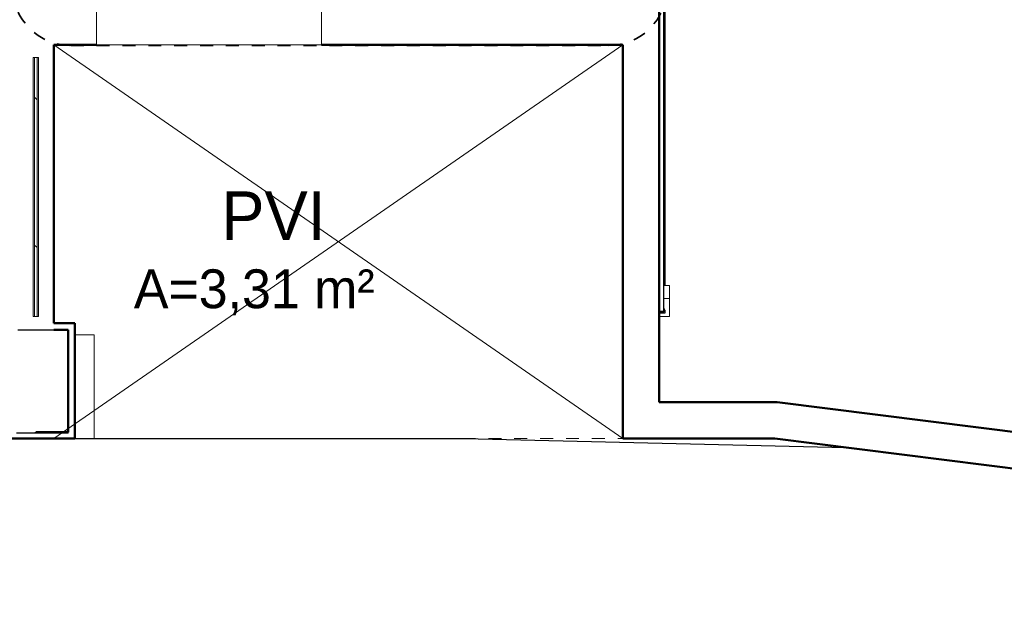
# Model space of a CAD drawing. Header units: millimetres. Extents: x 567 to 934, y -1 to 364.
# Tile 149 of 256: x 639.31 to 646.92, y 84.03 to 88.69. Entities that reach past the tile are written whole.
import ezdxf

# ---------------------------------------------------------------- set-up
doc = ezdxf.new("R2010")
doc.units = ezdxf.units.MM
doc.header["$MEASUREMENT"] = 0
for name, pattern in [('_Above Line', [0.004, 0.0024, -0.0016]), ('Dash', [0.00635, 0.003175, -0.003175]), ('Projeção', [0.0065, 0.005, -0.0015])]:
    doc.linetypes.add(name, pattern=pattern)
for name, color, linetype, lineweight in [('A-ANNO-SYMB', 7, 'Continuous', 9), ('A-AREA-IDEN', 7, 'Continuous', 9), ('A-DETL', 7, 'Continuous', 13), ('A-DETL-THIN', 7, 'Continuous', 18), ('A-GENM', 7, 'Continuous', 13), ('A-GLAZ', 7, 'Continuous', 13), ('A-WALL', 7, 'Continuous', 25), ('C-PROP-LINE', 7, 'Continuous', 25), ('S-COLS', 7, 'Continuous', 13)]:
    doc.layers.add(name, color=color, linetype=linetype, lineweight=lineweight)
doc.layers.add('A-AREA', color=7, linetype='Dash', lineweight=13, true_color=0xc0c0c0)
doc.styles.add('Humnst777 BlkCn BT', font='txt', dxfattribs={"height": 0.15})
doc.styles.add('Humnst777 BlkCn BT_1', font='txt', dxfattribs={"height": 0.1875})

msp = doc.modelspace()

# ---------------------------------------------------------------- hatches: boundary and pattern name
at = {"layer": 'A-GLAZ'}
h = msp.add_hatch(dxfattribs=at)
h.set_pattern_fill('FP_32', color=8, scale=2, angle=90, style=0, pattern_type=2)
h.set_pattern_definition([(315, (579.221, 89.1493), (7e-15, 4.28507), [3.232, -2.828]), (315, (578.649, 88.8636), (7e-15, 4.28507), [3.232, -2.828]), (315, (577.221, 89.1493), (7e-15, 4.28507), [6.062, 0]), (315, (577.221, 88.5778), (7e-15, 4.28507), [5.254, -0.80822]), (315, (577.791, 86.5776), (7e-15, 4.28507), [2.02, -4.042])])
h.paths.add_polyline_path([(639.4411, 86.3942), (639.4411, 88.3942), (639.4211, 88.3942), (639.4211, 86.3942)])

# ---------------------------------------------------------------- linework, layer by layer
at = {"layer": 'A-ANNO-SYMB', "color": 8, "linetype": 'Projeção', "lineweight": 35}
msp.add_line((639.7015, 88.4881), (643.8627, 88.4881), dxfattribs=at)
for centre, start, end in [((639.7015, 88.9381), 180, 270), ((643.8627, 88.9381), 270, 0)]:
    msp.add_arc(centre, 0.45, start, end, dxfattribs=at)
at = {"layer": 'A-AREA', "color": 8, "linetype": '_Above Line'}
msp.add_line((639.7318, 85.4505), (643.9711, 85.4505), dxfattribs=at)
at = {"layer": 'A-DETL', "color": 8, "linetype": 'Projeção'}
msp.add_line((644.2511, 85.9305), (644.2511, 103.0142), dxfattribs=at)
at = {"layer": 'A-DETL-THIN', "color": 8}
for p, q in [((643.9711, 88.4942), (639.5711, 85.4505)), ((639.5711, 88.4942), (643.9711, 85.4505))]:
    msp.add_line(p, q, dxfattribs=at)
at = {"layer": 'A-GENM', "color": 8, "lineweight": 25}
for p, q in [((644.2511, 92.4331), (644.2511, 86.4331)), ((644.2893, 86.4331), (644.2893, 92.4331)), ((644.2511, 86.4331), (644.2893, 86.4331)), ((644.2903, 86.4331), (644.2511, 86.4331)), ((644.2511, 86.4331), (644.2511, 86.4311)), ((644.2903, 86.4531), (644.2903, 86.4331)), ((644.2591, 86.4231), (644.2993, 86.4231))]:
    msp.add_line(p, q, dxfattribs=at)
at = {"layer": 'A-GENM', "color": 8}
for p, q in [((644.2903, 92.2331), (644.2903, 86.6331)), ((644.2993, 86.6331), (644.2993, 92.2331)), ((644.2994, 86.6331), (644.2994, 92.2331)), ((644.3311, 86.6331), (644.2893, 86.6331)), ((644.3311, 86.5931), (644.3311, 86.6331)), ((644.3311, 86.5931), (644.3311, 86.5331)), ((644.3311, 86.5331), (644.2893, 86.5331)), ((644.3311, 86.4931), (644.3311, 86.5331)), ((644.3311, 86.4931), (644.3311, 86.3931)), ((644.3311, 86.3931), (644.2511, 86.3931))]:
    msp.add_line(p, q, dxfattribs=at)
at = {"layer": 'A-GENM', "color": 8, "lineweight": 25}
for centre, radius, start, end in [((644.2591, 86.4311), 0.00799, 180, 270), ((644.2552, 86.4262), 0.0442, 355.93939, 37.43936)]:
    msp.add_arc(centre, radius, start, end, dxfattribs=at)
at = {"layer": 'A-GLAZ', "color": 8}
for p, q in [((639.9011, 88.8542), (639.9011, 88.4942)), ((641.6411, 88.4942), (641.6411, 88.8542)), ((639.9011, 88.4942), (641.6411, 88.4942)), ((639.4111, 88.3942), (639.4211, 88.3942)), ((639.4111, 86.3942), (639.4111, 88.3942)), ((639.4211, 88.3942), (639.4211, 86.3942)), ((639.4211, 86.3942), (639.4211, 88.3942)), ((639.4211, 88.3942), (639.4411, 88.3942)), ((639.4411, 86.3942), (639.4411, 88.3942)), ((639.4411, 88.3942), (639.4511, 88.3942)), ((639.4411, 88.3942), (639.4411, 86.3942)), ((639.4511, 88.3942), (639.4511, 86.3942)), ((639.4211, 86.3942), (639.4111, 86.3942)), ((639.4411, 86.3942), (639.4211, 86.3942)), ((639.4511, 86.3942), (639.4411, 86.3942))]:
    msp.add_line(p, q, dxfattribs=at)
at = {"layer": 'A-WALL', "color": 8, "lineweight": 50}
for p, q in [((644.2511, 85.7305), (644.2511, 93.3305)), ((639.5711, 88.4942), (639.9011, 88.4942)), ((639.5711, 86.341), (639.5711, 88.4942)), ((641.6411, 88.4942), (643.9711, 88.4942)), ((643.9711, 88.4942), (643.9711, 85.4505)), ((639.7318, 86.341), (639.5711, 86.341)), ((639.5711, 86.291), (639.6818, 86.291)), ((639.6818, 86.291), (639.6818, 85.5005)), ((639.7318, 85.4505), (639.7318, 86.341)), ((645.1651, 85.7305), (644.2511, 85.7305)), ((650.5303, 85.0559), (645.1651, 85.7305)), ((616.7111, 85.4505), (639.7318, 85.4505)), ((639.6818, 85.5005), (639.4311, 85.5005)), ((639.4311, 85.5005), (639.4311, 85.491)), ((643.9711, 85.4505), (645.1476, 85.4505)), ((645.1476, 85.4505), (656.4422, 84.0303))]:
    msp.add_line(p, q, dxfattribs=at)
at = {"layer": 'A-WALL', "color": 8}
for p, q in [((639.2911, 86.291), (639.5711, 86.291)), ((639.4311, 85.491), (639.2818, 85.491))]:
    msp.add_line(p, q, dxfattribs=at)
at = {"layer": 'C-PROP-LINE', "color": 8}
for p, q in [((608.9017, 85.4505), (642.7428, 85.4505)), ((642.7428, 85.4505), (645.6958, 85.3815)), ((656.4422, 84.0303), (645.6958, 85.3815))]:
    msp.add_line(p, q, dxfattribs=at)
at = {"layer": 'S-COLS', "color": 8}
for p, q in [((639.5711, 86.291), (639.2911, 86.291)), ((639.6818, 86.291), (639.5711, 86.291)), ((639.6818, 85.491), (639.6818, 86.291)), ((639.7318, 86.251), (639.8818, 86.251)), ((639.8818, 86.251), (639.8818, 85.451)), ((639.2818, 85.491), (639.4311, 85.491)), ((639.4311, 85.491), (639.6818, 85.491)), ((639.8818, 85.451), (639.7318, 85.451))]:
    msp.add_line(p, q, dxfattribs=at)

# ---------------------------------------------------------------- texts
at = {"layer": 'A-AREA-IDEN', "color": 8}
for s, height, style, p in [('PVI', 0.375, 'Humnst777 BlkCn BT_1', (640.8654, 86.9854)), ('A=3,31 m²', 0.3, 'Humnst777 BlkCn BT', (640.1895, 86.458))]:
    msp.add_text(s, height=height, dxfattribs=dict(at, style=style)).set_placement(p)

doc.saveas('drawing.dxf')
